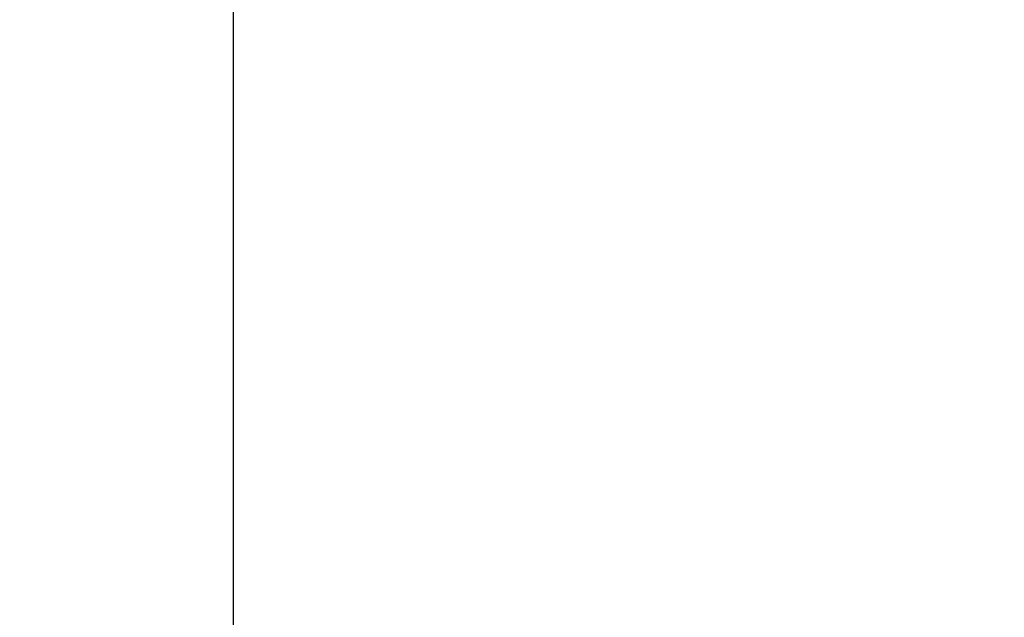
# Model space of a CAD drawing. Header units: inches. Extents: x 246 to 840, y 182 to 667.
# Tile 38 of 133: x 563.642 to 563.853, y 375.133 to 375.261. Entities that reach past the tile are written whole.
import ezdxf
from ezdxf.lldxf.tags import DXFTag

# ---------------------------------------------------------------- set-up
doc = ezdxf.new("R2010")
doc.units = ezdxf.units.IN
doc.header["$MEASUREMENT"] = 0
doc.layers.add('1', color=7, linetype='Continuous', true_color=0xffffff)
tags = doc.linetypes.add('CENTER', pattern=[2, 1.25, -0.25, 0.25, -0.25]).pattern_tags.tags
tags[10:11] = [DXFTag(74, 4), DXFTag(75, 0), DXFTag(340, '0'), DXFTag(46, 0.0), DXFTag(50, 0.0), DXFTag(44, 0.0), DXFTag(45, 0.0)]
tags[8:9] = [DXFTag(74, 4), DXFTag(75, 0), DXFTag(340, '0'), DXFTag(46, 0.0), DXFTag(50, 0.0), DXFTag(44, 0.0), DXFTag(45, 0.0)]
tags[6:7] = [DXFTag(74, 4), DXFTag(75, 0), DXFTag(340, '0'), DXFTag(46, 0.0), DXFTag(50, 0.0), DXFTag(44, 0.0), DXFTag(45, 0.0)]
tags[4:5] = [DXFTag(74, 4), DXFTag(75, 0), DXFTag(340, '0'), DXFTag(46, 0.0), DXFTag(50, 0.0), DXFTag(44, 0.0), DXFTag(45, 0.0)]

msp = doc.modelspace()

# ---------------------------------------------------------------- linework, layer by layer
at = {"layer": '1', "color": 23, "linetype": 'CENTER', "ltscale": 3.671429}
msp.add_line((563.68746, 367.93034), (563.68746, 393.63034), dxfattribs=at)
at = {"layer": '1', "color": 27, "extrusion": (0, 0, -1)}
msp.add_circle((-563.68746, 380.78034), 6.5, dxfattribs=at)

doc.saveas('drawing.dxf')
